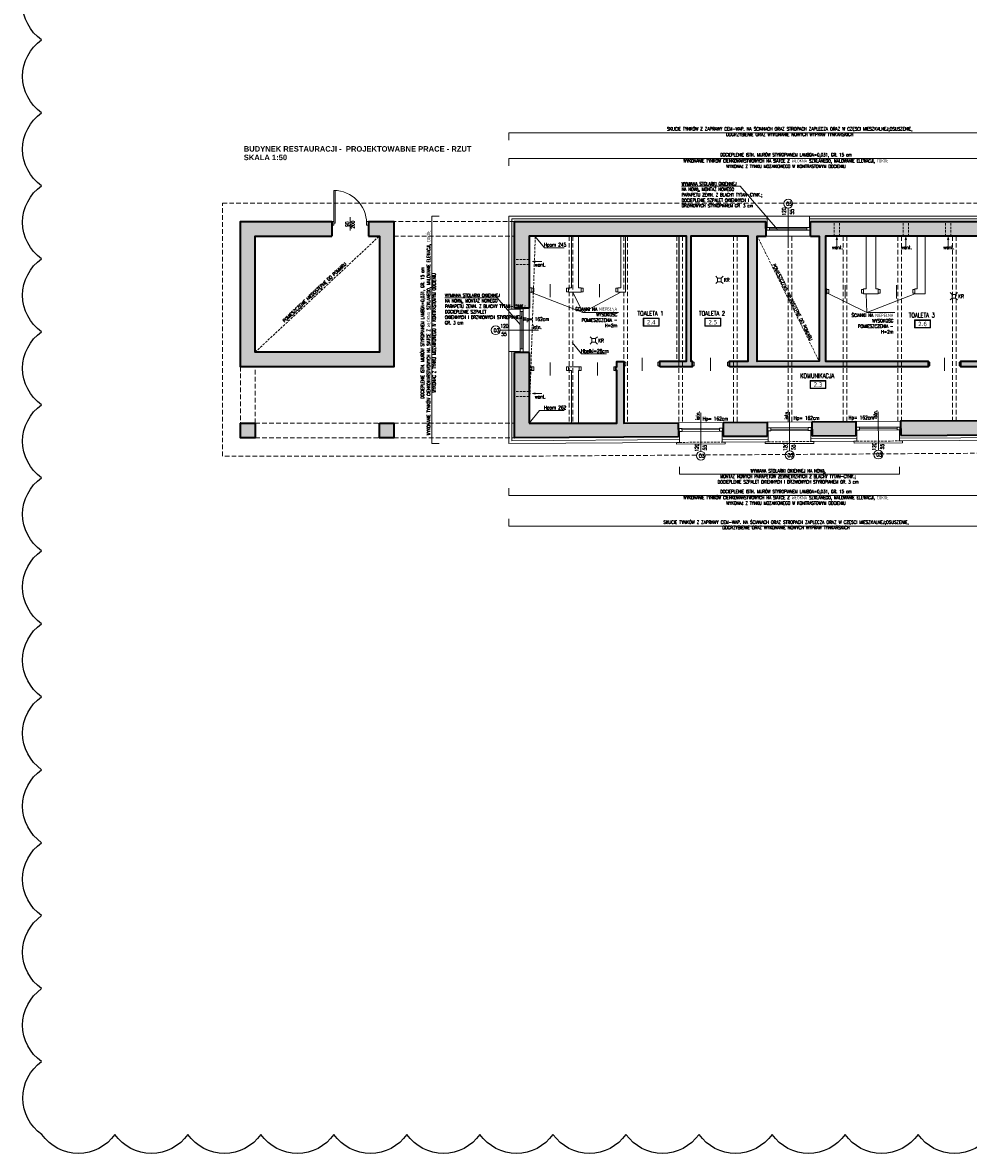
# Model space of a CAD drawing. Header units: millimetres. Extents: x 14400 to 93787, y -21104 to 39413.
# Tile 229 of 256: x 46395 to 48985, y 13893 to 16991. Entities that reach past the tile are written whole.
import ezdxf
from ezdxf.enums import TextEntityAlignment as Align

# ---------------------------------------------------------------- set-up
doc = ezdxf.new("R2010")
doc.units = ezdxf.units.MM
doc.linetypes.add('HIDDEN', pattern=[9.525, 6.35, -3.175])
for name, color, linetype, lineweight in [('!MODUS_ARMATURA', 6, 'Continuous', 9), ('!MODUS_HATCH', 4, 'Continuous', 5), ('!MODUS_HATCH_ŚCIANA', 254, 'Continuous', 9), ('__MODUS_ŚCIANY', 2, 'Continuous', 35), ('Cienka', 3, 'Continuous', 9), ('Drzwi', 1, 'Continuous', 15), ('Okna', 3, 'Continuous', 13), ('Opis', 8, 'Continuous', 13), ('Opis_pom', 9, 'Continuous', 18), ('Wentylacja', 5, 'Continuous', 13), ('Widok', 1, 'Continuous', 15)]:
    doc.layers.add(name, color=color, linetype=linetype, lineweight=lineweight)
doc.styles.add('ARCHETYP', font='romans.shx', dxfattribs={"height": 15})
doc.styles.add('ARIAL', font='tahoma.ttf')
doc.styles.add('STYLE10', font='arialbd.ttf')
doc.styles.add('TXT', font='simplex.shx', dxfattribs={"width": 0.8})
doc.linetypes.add('ZIGZAG', pattern='A,0.00254,-5.08,[131,ltypeshp.shx,S=5.08,R=0,X=-5.08,Y=0],-10.16,[131,ltypeshp.shx,S=5.08,R=180,X=5.08,Y=0],-5.08', length=20.32254)

# ---------------------------------------------------------------- blocks, each defined once
blk = doc.blocks.new('A$C50044AAD')
for points in [[(-5, 0), (-10, 5)], [(5, 0), (10, 5)], [(-5, -10), (-10, -15)], [(5, -10), (10, -15)]]:
    blk.add_lwpolyline(points)
blk.add_lwpolyline([(-5, 0), (5, 0), (5, -10), (-5, -10)], close=True)

msp = doc.modelspace()

# ---------------------------------------------------------------- hatches: boundary and pattern name
at = {"layer": '!MODUS_HATCH_ŚCIANA', "ltscale": 2}
h = msp.add_hatch(color=256, dxfattribs=at)
h.dxf.hatch_style = 1
h.paths.add_polyline_path([(48430.80345, 16446.36372), (47741.79616, 16446.36372), (47741.79616, 16209.24619), (47781.79616, 16209.24619), (47781.79616, 16264.36372), (47781.79616, 16406.36372), (47916.79616, 16406.36372), (48045.79616, 16406.36372), (48212.79616, 16406.36372), (48212.79616, 16063.36372), (48139.79616, 16063.36372), (48139.79616, 16048.36372), (48228.79616, 16048.36372), (48228.79616, 16063.36372), (48224.79616, 16063.36372), (48224.79616, 16406.36372), (48381.79616, 16406.36372), (48381.79616, 16063.36372), (48330.79616, 16063.36372), (48330.79616, 16048.36372), (48874.79616, 16048.36372), (48874.79616, 16063.36372), (48593.79616, 16063.36372), (48593.79616, 16248.36372), (48593.79616, 16406.36372), (48704.79616, 16406.36372), (48731.79616, 16406.36372), (48844.79616, 16406.36372), (48866.79616, 16406.36372), (49022.79616, 16406.36372), (49022.79616, 16063.36372), (48964.79616, 16063.36372), (48964.79616, 16048.36372), (49022.79616, 16048.36372), (49022.79616, 16013.36372), (49036.79616, 16013.36372), (49036.79616, 16406.36372), (49266.79616, 16406.36372), (49266.79616, 16426.36372), (49306.79616, 16426.36372), (49306.79616, 16406.36372), (49326.79616, 16406.36372), (49326.79616, 16063.36372), (49366.79616, 16063.36372), (49366.79616, 16894.36372), (49404.79616, 16894.36372), (49404.79616, 16928.36372), (49366.79616, 16928.36372), (49366.79616, 16970.36372), (49326.79616, 16970.36372), (49326.79616, 16446.36372), (48552.87646, 16446.36372), (48552.87646, 16406.32011), (48576.79616, 16406.36372), (48576.79616, 16063.36372), (48406.79926, 16063.05378), (48406.79926, 16406.05378), (48430.87687, 16406.09768)])
h = msp.add_hatch(color=256, dxfattribs=at)
h.dxf.hatch_style = 1
h.paths.add_polyline_path([(47241.79616, 16446.36372), (46991.79616, 16446.36372), (46991.79616, 16048.36372), (47411.79616, 16048.36372), (47411.79616, 16446.36372), (47341.79616, 16446.36372), (47341.79616, 16406.36372), (47371.79616, 16406.36372), (47371.79616, 16088.36372), (47031.79616, 16088.36372), (47031.79616, 16406.36372), (47241.79616, 16406.36372)])
h = msp.add_hatch(color=256, dxfattribs=at)
h.dxf.hatch_style = 1
h.paths.add_polyline_path([(48190.57548, 15894.44071), (48041.79616, 15893.36372), (48041.79616, 16062.36372), (48021.79616, 16062.36372), (48021.79616, 16048.36372), (48019.29616, 16048.36372), (48019.29616, 16038.36372), (48021.79616, 16038.36372), (48021.79616, 15893.36372), (47916.79616, 15893.36372), (47781.79616, 15893.36372), (47781.79616, 16038.2357), (47781.79616, 16087.24619), (47741.79616, 16087.24619), (47741.79616, 15853.12865), (48190.81861, 15855.9661)])
h = msp.add_hatch(color=256, dxfattribs=at)
h.dxf.hatch_style = 1
h.paths.add_polyline_path([(48433.57548, 15896.19976), (48313.57548, 15895.3311), (48313.81932, 15856.74336), (48433.82002, 15857.50166)])
h = msp.add_hatch(color=256, dxfattribs=at)
h.dxf.hatch_style = 1
h.paths.add_polyline_path([(48676.57548, 15897.95881), (48556.58821, 15897.09024), (48556.83185, 15858.27899), (48676.82143, 15859.03723)])
h = msp.add_hatch(color=256, dxfattribs=at)
h.dxf.hatch_style = 1
h.paths.add_polyline_path([(49366.79616, 15913.36372), (49241.75744, 15913.36372), (49241.75744, 15902.66545), (49036.88879, 15900.56708), (49036.79616, 15913.36372), (49022.79616, 15913.36372), (49022.79616, 15900.36372), (48799.57548, 15898.84919), (48799.85805, 15859.81472), (49306.79616, 15863.14452), (49306.79616, 15656.36372), (49366.79616, 15656.36372)])
h = msp.add_hatch(color=256, dxfattribs=at)
h.dxf.hatch_style = 1
h.paths.add_polyline_path([(47031.79616, 15893.36372), (46991.79616, 15893.36372), (46991.79616, 15853.12865), (47031.79616, 15853.12865)])
h = msp.add_hatch(color=256, dxfattribs=at)
h.dxf.hatch_style = 1
h.paths.add_polyline_path([(47411.79616, 15893.36372), (47371.79616, 15893.36372), (47371.79616, 15853.12865), (47411.79616, 15853.12865)])

# ---------------------------------------------------------------- linework, layer by layer
at = {"layer": '!MODUS_HATCH', "linetype": 'ZIGZAG'}
for points in [[(47734.29616, 16206.24619), (47734.29616, 16453.86372), (48433.80345, 16453.86372)], [(48549.87646, 16453.86372), (49311.79616, 16453.86372)], [(48193.57548, 15848.51985), (47734.29616, 15845.5805), (47734.29616, 16090.24619)], [(48436.57548, 15850.07503), (48310.57548, 15849.26864)], [(48679.57548, 15851.63021), (48553.57548, 15850.82382)], [(49369.79616, 15648.86372), (49299.29616, 15648.86372), (49299.29616, 15855.59637), (48796.57548, 15852.379)]]:
    msp.add_lwpolyline(points, dxfattribs=at)
at = {"layer": '__MODUS_ŚCIANY'}
for points in [[(47341.79616, 16446.36372), (47411.79616, 16446.36372), (47411.79616, 16048.36372), (46991.79616, 16048.36372), (46991.79616, 16446.36372), (47241.79616, 16446.36372)], [(47241.79616, 16446.36372), (47241.79616, 16406.36372)], [(47341.79616, 16446.36372), (47341.79616, 16406.36372)], [(47741.79616, 16209.24619), (47741.79616, 16446.36372), (48430.80345, 16446.36372)], [(48430.87687, 16406.09768), (48430.80345, 16446.36372)], [(48552.80345, 16446.36372), (49326.79616, 16446.36372)], [(48552.87646, 16406.32011), (48552.87646, 16446.36372)], [(47341.79616, 16406.36372), (47371.79616, 16406.36372), (47371.79616, 16088.36372), (47031.79616, 16088.36372), (47031.79616, 16406.36372), (47241.79616, 16406.36372)], [(47916.79616, 16406.36372), (47781.79616, 16406.36372), (47781.79616, 16264.36372)], [(48045.79616, 16406.36372), (47916.79616, 16406.36372)], [(48139.79616, 16048.36372), (48139.79616, 16063.36372), (48212.79616, 16063.36372), (48212.79616, 16406.36372), (48045.79616, 16406.36372)], [(48330.79616, 16048.36372), (48330.79616, 16063.36372), (48381.79616, 16063.36372), (48381.79616, 16406.36372), (48224.79616, 16406.36372), (48224.79616, 16063.36372), (48228.79616, 16063.36372), (48228.79616, 16048.36372), (48139.79616, 16048.36372)], [(48552.87646, 16406.32011), (48576.79616, 16406.36372), (48576.79616, 16063.36372), (48406.79926, 16063.05378), (48406.79926, 16406.05378), (48430.87687, 16406.09768)], [(48731.79616, 16406.36372), (48593.79616, 16406.36372), (48593.79616, 16248.36372)], [(48866.79616, 16406.36372), (48731.79616, 16406.36372)], [(49326.79616, 16406.36372), (49036.79616, 16406.36372), (49036.79616, 16013.36372), (49022.79616, 16013.36372), (49022.79616, 16048.36372), (48964.79616, 16048.36372), (48964.79616, 16063.36372), (49022.79616, 16063.36372), (49022.79616, 16406.36372), (48866.79616, 16406.36372)], [(47781.79616, 16264.36372), (47781.79616, 16209.24619)], [(48593.79616, 16248.36372), (48593.79616, 16063.36372), (48874.79616, 16063.36372), (48874.79616, 16048.36372), (48330.79616, 16048.36372)], [(47781.79616, 16209.24619), (47741.79616, 16209.24619)], [(47781.79616, 16209.24619), (47741.79616, 16209.24619)], [(47781.79616, 16087.24619), (47741.79616, 16087.24619)], [(48190.81861, 15855.9661), (47741.79616, 15853.12865), (47741.79616, 16087.24619)], [(47781.79616, 16087.24619), (47781.79616, 16038.36372)], [(47916.79616, 15893.36372), (48021.79616, 15893.36372), (48021.79616, 16038.36372), (48019.29616, 16038.36372), (48019.29616, 16048.36372), (48021.79616, 16048.36372), (48021.79616, 16062.36372), (48041.79616, 16062.36372), (48041.79616, 15893.36372), (48191.79616, 15894.44955)], [(47781.79616, 16038.2357), (47781.79616, 15893.36372)], [(48313.57548, 15895.3311), (48433.57548, 15896.19976)], [(48433.57548, 15896.19976), (48433.82002, 15857.50166)], [(48556.57548, 15897.09015), (48676.57548, 15897.95881)], [(48556.58821, 15897.09024), (48556.83185, 15858.27899)], [(48676.57548, 15897.95881), (48676.82143, 15859.03723)], [(49366.79616, 15671.36372), (49366.79616, 15913.36372), (49241.75744, 15913.36372), (49241.75744, 15902.66545), (49036.88879, 15900.56708), (49036.79616, 15913.36372), (49022.79616, 15913.36372), (49022.79616, 15900.36372), (48799.57548, 15898.84919), (48799.85805, 15859.81472)], [(47781.79616, 15893.36372), (47916.79616, 15893.36372)], [(48190.57548, 15894.44071), (48190.81861, 15855.9661)], [(48313.57548, 15895.3311), (48313.81932, 15856.74336)], [(48433.82002, 15857.50166), (48313.81932, 15856.74336)], [(48676.82143, 15859.03723), (48556.83185, 15858.27899)], [(48799.85805, 15859.81472), (49306.79616, 15863.14452), (49306.79616, 15656.36372), (49366.79616, 15656.36372)]]:
    msp.add_lwpolyline(points, dxfattribs=at)
for points in [[(46991.79616, 15893.36372), (47031.79616, 15893.36372), (47031.79616, 15853.12865), (46991.79616, 15853.12865)], [(47371.79616, 15893.36372), (47411.79616, 15893.36372), (47411.79616, 15853.12865), (47371.79616, 15853.12865)]]:
    msp.add_lwpolyline(points, close=True, dxfattribs=at)
at = {"layer": 'Cienka', "linetype": 'HIDDEN', "ltscale": 2}
for points in [[(47891.79616, 16406.36372), (47891.79616, 15893.36372)], [(47901.79616, 16406.36372), (47901.79616, 15893.36372)], [(48041.79616, 16406.36372), (48041.79616, 15893.36372)], [(48051.79616, 16406.36372), (48051.79616, 15893.43611)], [(48191.79616, 16406.36372), (48191.79616, 15894.44955)], [(48201.79616, 16406.36372), (48201.79616, 15894.52194)], [(48341.79616, 16406.36372), (48341.79616, 15895.53538)], [(48351.79616, 16406.36372), (48351.79616, 15895.60777)], [(48491.79616, 16406.22698), (48491.79616, 15896.62122)], [(48501.79616, 16406.22698), (48501.79616, 15896.6936)], [(48641.79616, 16406.36372), (48641.79616, 15897.70705)], [(48651.79616, 16406.36372), (48651.79616, 15897.77944)], [(48791.79616, 16406.36372), (48791.79616, 15898.79288)], [(48801.79616, 16406.36372), (48801.79616, 15898.86426)], [(48941.79616, 16406.36372), (48941.79616, 15901.12947)], [(48951.79616, 16406.36372), (48951.79616, 15901.23189)]]:
    msp.add_lwpolyline(points, dxfattribs=at)
at = {"layer": 'DEFPOINTS'}
msp.add_lwpolyline([(49047.33315, 13944.69469, -0.5206), (48847.33315, 13944.69469, -0.5206), (48647.33315, 13944.69469, -0.5206), (48447.33315, 13944.69469, -0.5206), (48247.33315, 13944.69469, -0.5206), (48047.33315, 13944.69469, -0.5206), (47847.33315, 13944.69469, -0.5206), (47647.33315, 13944.69469, -0.5206), (47447.33315, 13944.69469, -0.5206), (47247.33315, 13944.69469, -0.5206), (47047.33315, 13944.69469, -0.5206), (46847.33315, 13944.69469, -0.5206), (46647.33315, 13944.69469, -0.5206), (46447.33315, 13944.69469, -0.5206), (46446.73866, 14144.1002, -0.5206), (46446.73866, 14344.1002, -0.5206), (46446.73866, 14544.1002, -0.5206), (46446.73866, 14744.1002, -0.5206), (46446.73866, 14944.1002, -0.5206), (46446.73866, 15144.1002, -0.5206), (46446.73866, 15344.1002, -0.5206), (46446.73866, 15544.1002, -0.5206), (46446.73866, 15744.1002, -0.5206), (46446.73866, 15944.1002, -0.5206), (46446.73866, 16144.1002, -0.5206), (46446.73866, 16344.1002, -0.5206), (46446.73866, 16544.1002, -0.5206), (46446.73866, 16744.1002, -0.5206), (46446.73866, 16944.1002, -0.5206), (46446.73866, 17144.1002, -0.5206)], format="xyb", dxfattribs=at)
msp.add_lwpolyline([(48191.79616, 16406.36372), (48191.79616, 16062.36372)], dxfattribs=at)
at = {"layer": 'Drzwi'}
for points in [[(47250.79616, 16531.36372), (47250.79616, 16441.36372), (47246.79616, 16441.36372), (47246.79616, 16531.36372)], [(47246.79616, 16446.36372), (47246.79616, 16436.36372), (47241.79616, 16436.36372), (47241.79616, 16446.36372)], [(47341.79616, 16446.36372), (47341.79616, 16436.36372), (47336.79616, 16436.36372), (47336.79616, 16446.36372)], [(47794.79616, 16263.36372), (47794.79616, 16253.36372), (47789.79616, 16253.36372), (47789.79616, 16263.36372)], [(47889.79616, 16263.36372), (47889.79616, 16253.36372), (47884.79616, 16253.36372), (47884.79616, 16263.36372)], [(47929.79616, 16263.36372), (47929.79616, 16253.36372), (47924.79616, 16253.36372), (47924.79616, 16263.36372)], [(48024.79616, 16263.36372), (48024.79616, 16253.36372), (48019.79616, 16253.36372), (48019.79616, 16263.36372)], [(48602.79616, 16259.86372), (48602.79616, 16249.86372), (48597.79616, 16249.86372), (48597.79616, 16259.86372)], [(48697.79616, 16259.86372), (48697.79616, 16249.86372), (48692.79616, 16249.86372), (48692.79616, 16259.86372)], [(48743.29616, 16259.86372), (48743.29616, 16249.86372), (48738.29616, 16249.86372), (48738.29616, 16259.86372)], [(48838.29616, 16259.86372), (48838.29616, 16249.86372), (48833.29616, 16249.86372), (48833.29616, 16259.86372)], [(48046.79616, 16060.86372), (48046.79616, 16050.86372), (48041.79616, 16050.86372), (48041.79616, 16060.86372)], [(48139.79616, 16060.86372), (48139.79616, 16050.86372), (48134.79616, 16050.86372), (48134.79616, 16060.86372)], [(48233.79616, 16060.86372), (48233.79616, 16050.86372), (48228.79616, 16050.86372), (48228.79616, 16060.86372)], [(48330.79616, 16060.86372), (48330.79616, 16050.86372), (48325.79616, 16050.86372), (48325.79616, 16060.86372)], [(48879.79616, 16060.86372), (48879.79616, 16050.86372), (48874.79616, 16050.86372), (48874.79616, 16060.86372)], [(48964.79616, 16060.86372), (48964.79616, 16050.86372), (48959.79616, 16050.86372), (48959.79616, 16060.86372)], [(47794.79616, 16048.36372), (47794.79616, 16038.36372), (47789.79616, 16038.36372), (47789.79616, 16048.36372)], [(47889.79616, 16048.36372), (47889.79616, 16038.36372), (47884.79616, 16038.36372), (47884.79616, 16048.36372)], [(47924.29616, 16048.36372), (47924.29616, 16038.36372), (47919.29616, 16038.36372), (47919.29616, 16048.36372)], [(48019.29616, 16048.36372), (48019.29616, 16038.36372), (48014.29616, 16038.36372), (48014.29616, 16048.36372)]]:
    msp.add_lwpolyline(points, close=True, dxfattribs=at)
for points in [[(47291.42455, 16457.89915), (47291.42455, 16422.07581)], [(47839.42455, 16274.89915), (47839.42455, 16239.07581)], [(47974.42455, 16274.89915), (47974.42455, 16239.07581)], [(48647.42455, 16271.39915), (48647.42455, 16235.57581)], [(48787.92455, 16271.39915), (48787.92455, 16235.57581)], [(47839.42455, 16060.22692), (47839.42455, 16024.40358)], [(47968.92455, 16060.22692), (47968.92455, 16024.40358)], [(48091.42455, 16072.72692), (48091.42455, 16036.90358)], [(48278.42455, 16072.72692), (48278.42455, 16036.90358)], [(48919.42455, 16072.72692), (48919.42455, 16036.90358)]]:
    msp.add_lwpolyline(points, dxfattribs=at)
msp.add_arc((47246.79616, 16441.36372), 90, 0, 90, dxfattribs=at)
at = {"layer": 'Okna'}
for points in [[(48491.83287, 16483.11365), (48491.83287, 16377.34774)], [(47702.33894, 16148.24619), (47808.10485, 16148.24619)], [(48252.57147, 15816.39675), (48251.9046, 15921.92808)], [(48495.57275, 15817.95194), (48494.90601, 15923.46365)], [(48738.57404, 15819.50713), (48737.90742, 15924.99921)]]:
    msp.add_lwpolyline(points, dxfattribs=at)
at = {"layer": 'Okna', "ltscale": 2}
for points in [[(48552.83287, 16430.2307), (48430.83287, 16430.2307)], [(48542.83287, 16426.2307), (48440.83287, 16426.2307)], [(48552.83287, 16422.2307), (48430.83287, 16422.2307)], [(47757.79616, 16209.24619), (47757.79616, 16087.24619)], [(47765.79616, 16209.24619), (47765.79616, 16087.24619)], [(47761.79616, 16199.24619), (47761.79616, 16097.24619)], [(48190.66993, 15879.20331), (48313.67029, 15880.03714)], [(48190.72416, 15871.2035), (48313.72452, 15872.03732)], [(48200.69681, 15875.2712), (48303.69763, 15875.96944)], [(48433.67134, 15880.73888), (48556.6717, 15881.5727)], [(48433.72557, 15872.73906), (48556.72593, 15873.57288)], [(48443.69823, 15876.80676), (48546.69904, 15877.505)], [(48676.67275, 15882.27444), (48799.67311, 15883.10827)], [(48676.72698, 15874.27463), (48799.72734, 15875.10845)], [(48686.69964, 15878.34232), (48789.70046, 15879.04057)]]:
    msp.add_lwpolyline(points, dxfattribs=at)
for points in [[(48440.83287, 16430.2307), (48440.83287, 16422.2307), (48432.83287, 16422.2307), (48432.83287, 16430.2307)], [(48550.83287, 16430.2307), (48550.83287, 16422.2307), (48542.83287, 16422.2307), (48542.83287, 16430.2307)], [(47757.79616, 16207.24619), (47765.79616, 16207.24619), (47765.79616, 16199.24619), (47757.79616, 16199.24619)], [(47757.79616, 16097.24619), (47765.79616, 16097.24619), (47765.79616, 16089.24619), (47757.79616, 16089.24619)], [(48192.66988, 15879.21687), (48200.6697, 15879.2711), (48200.72393, 15871.27129), (48192.72411, 15871.21706)], [(48303.67052, 15879.96935), (48311.67033, 15880.02358), (48311.72456, 15872.02376), (48303.72475, 15871.96953)], [(48435.67129, 15880.75244), (48443.67111, 15880.80667), (48443.72534, 15872.80685), (48435.72553, 15872.75262)], [(48546.67193, 15881.50491), (48554.67174, 15881.55914), (48554.72598, 15873.55933), (48546.72616, 15873.5051)], [(48678.67271, 15882.288), (48686.67252, 15882.34223), (48686.72675, 15874.34242), (48678.72694, 15874.28819)], [(48789.67334, 15883.04048), (48797.67316, 15883.09471), (48797.72739, 15875.09489), (48789.72757, 15875.04066)]]:
    msp.add_lwpolyline(points, close=True, dxfattribs=at)
at = {"layer": 'Okna'}
for centre in [(48491.83287, 16495.11365), (47690.33894, 16148.24619), (48252.57147, 15804.39675), (48495.57275, 15805.95194), (48738.57404, 15807.50713)]:
    msp.add_circle(centre, 12, dxfattribs=at)
at = {"layer": 'Opis', "linetype": 'HIDDEN'}
msp.add_line((48406.79926, 16406.36372), (48576.34703, 16063.36372), dxfattribs=at)
at = {"layer": 'Opis', "ltscale": 0.7}
for points in [[(47726.79616, 16669.45391), (47726.79616, 16689.45391), (49311.79616, 16689.45391), (49311.79616, 16669.45391)], [(47726.79616, 16598.61399), (47726.79616, 16618.61399), (49311.79616, 16618.61399), (49311.79616, 16598.61399)], [(47535.35677, 16461.36372), (47515.35677, 16461.36372), (47515.35677, 15838.03235), (47535.35677, 15838.03235)], [(47785.79616, 16252.36372), (47929.52255, 16196.69362)], [(47901.79616, 16252.36372), (47929.52255, 16196.69362)], [(48032.79616, 16252.36372), (47929.52255, 16196.69362)], [(48593.79616, 16252.36372), (48707.16334, 16196.69362)], [(48704.79616, 16248.36372), (48707.16334, 16196.69362)], [(48838.473, 16248.36372), (48707.16334, 16196.69362)], [(47929.52255, 16196.69362), (48026.76614, 16196.69362)], [(48707.16334, 16196.69362), (48783.26559, 16196.69362)], [(48193.57548, 15773.78633), (48193.57548, 15753.78633), (48796.57548, 15753.78633), (48796.57548, 15773.78633)], [(47726.79616, 15715.79743), (47726.79616, 15695.79743), (49291.79616, 15695.79743), (49291.79616, 15715.79743)], [(47726.79616, 15631.80153), (47726.79616, 15611.80153), (49291.79616, 15611.80153), (49291.79616, 15631.80153)]]:
    msp.add_lwpolyline(points, dxfattribs=at)
at = {"layer": 'Opis'}
for points in [[(48199.57658, 16542.91458), (48360.02635, 16542.91458), (48462.29437, 16423.94867)], [(47797.92003, 16406.36372), (47823.88123, 16374.52418), (47878.33261, 16374.52418)], [(47550.79756, 16237.17298), (47694.78772, 16237.17298), (47757.79616, 16163.87678)], [(47899.43686, 16115.05162), (47925.39806, 16083.21208), (47993.66585, 16083.21208)], [(47781.79616, 15893.36372), (47810.47739, 15928.53919), (47878.33261, 15928.53919)]]:
    msp.add_lwpolyline(points, dxfattribs=at)
at = {"layer": 'Opis', "linetype": 'HIDDEN'}
for points in [[(47031.79616, 16088.36372), (47371.79616, 16406.36372)], [(47781.79616, 15893.36372), (47798.79616, 16405.28921)]]:
    msp.add_lwpolyline(points, dxfattribs=at)
at = {"layer": 'Opis_pom', "ltscale": 0.7}
for points in [[(48094.74552, 16159.38658), (48138.26552, 16159.38658), (48138.26552, 16181.14658), (48094.74552, 16181.14658)], [(48095.83352, 16160.47458), (48137.17752, 16160.47458), (48137.17752, 16180.05858), (48095.83352, 16180.05858)], [(48263.29982, 16159.38658), (48306.81982, 16159.38658), (48306.81982, 16181.14658), (48263.29982, 16181.14658)], [(48264.38782, 16160.47458), (48305.73182, 16160.47458), (48305.73182, 16180.05858), (48264.38782, 16180.05858)], [(48837.90237, 16154.64653), (48881.42237, 16154.64653), (48881.42237, 16176.40653), (48837.90237, 16176.40653)], [(48838.99037, 16155.73453), (48880.33437, 16155.73453), (48880.33437, 16175.31853), (48838.99037, 16175.31853)], [(48551.46166, 15988.40049), (48594.98166, 15988.40049), (48594.98166, 16010.16049), (48551.46166, 16010.16049)], [(48552.54966, 15989.48849), (48593.89366, 15989.48849), (48593.89366, 16009.07249), (48552.54966, 16009.07249)]]:
    msp.add_lwpolyline(points, close=True, dxfattribs=at)
at = {"layer": 'Wentylacja', "linetype": 'HIDDEN'}
for points in [[(48617.79616, 16406.36372), (48617.79616, 16446.36372)], [(48631.79616, 16406.36372), (48631.79616, 16446.36372)], [(48806.79616, 16406.36372), (48806.79616, 16446.36372)], [(48820.79616, 16406.36372), (48820.79616, 16446.36372)], [(48922.79616, 16406.36372), (48922.79616, 16446.36372)], [(48936.79616, 16406.36372), (48936.79616, 16446.36372)], [(47781.79616, 16342.36372), (47741.79616, 16342.36372)], [(47781.79616, 16328.36372), (47741.79616, 16328.36372)], [(47781.79616, 15980.77979), (47741.79616, 15980.77979)], [(47781.79616, 15966.77979), (47741.79616, 15966.77979)]]:
    msp.add_lwpolyline(points, dxfattribs=at)
at = {"layer": 'Wentylacja'}
for points in [[(48624.76019, 16403.22477), (48622.8197, 16396.38868)], [(48624.76019, 16378.22477), (48624.76019, 16403.22477)], [(48624.76019, 16403.22477), (48626.70067, 16396.38868)], [(48813.76019, 16403.22477), (48811.8197, 16396.38868)], [(48813.76019, 16378.22477), (48813.76019, 16403.22477)], [(48813.76019, 16403.22477), (48815.70067, 16396.38868)], [(48929.76019, 16403.22477), (48927.8197, 16396.38868)], [(48929.76019, 16378.22477), (48929.76019, 16403.22477)], [(48929.76019, 16403.22477), (48931.70067, 16396.38868)], [(47791.42089, 16336.30319), (47798.25698, 16338.24367)], [(47816.42089, 16336.30319), (47791.42089, 16336.30319)], [(47791.42089, 16336.30319), (47798.25698, 16334.36271)], [(47791.42089, 15974.71926), (47798.25698, 15976.65974)], [(47816.42089, 15974.71926), (47791.42089, 15974.71926)], [(47791.42089, 15974.71926), (47798.25698, 15972.77878)]]:
    msp.add_lwpolyline(points, dxfattribs=at)
at = {"layer": 'Widok', "linetype": 'HIDDEN', "ltscale": 2}
for points in [[(49307.11615, 15813.14555), (47741.95616, 15803.12865), (46941.79616, 15803.12865), (46941.79616, 16496.36372), (49326.79616, 16496.36372)], [(47741.79616, 16446.36372), (47411.79616, 16446.36372)], [(47411.79523, 16406.54431), (47741.79616, 16406.36372)], [(48186.79616, 16406.36372), (48186.79616, 16062.36372)], [(46991.79616, 16048.36372), (46991.79616, 15893.36372)], [(47031.79616, 15893.36372), (47031.79616, 16048.36372)], [(47031.79616, 15893.36372), (47371.79616, 15893.36372)], [(47411.79616, 15893.36372), (47741.79616, 15893.36372)], [(47031.79616, 15853.12865), (47371.79616, 15853.12865)], [(47411.79616, 15853.12865), (47741.79616, 15853.12865)]]:
    msp.add_lwpolyline(points, dxfattribs=at)
at = {"layer": 'Widok'}
for points in [[(48433.80345, 16430.2307), (48433.80345, 16461.36372), (47726.79616, 16461.36372), (47726.79616, 16206.24619), (47757.79616, 16206.24619)], [(48433.80345, 16461.36372), (48549.87646, 16461.36372)], [(49311.79616, 16461.36372), (48549.87646, 16461.36372), (48549.87646, 16430.2307)], [(47916.79616, 16406.36372), (47916.79616, 16264.36372), (47924.79616, 16264.36372), (47924.79616, 16252.36372), (47889.79616, 16252.36372), (47889.79616, 16264.36372), (47897.79616, 16264.36372), (47897.79616, 16406.36372)], [(48045.79616, 16406.36372), (48045.79616, 16252.36372), (48024.79616, 16252.36372), (48024.79616, 16264.36372), (48032.79616, 16264.36372), (48032.79616, 16406.36372)], [(48430.87687, 16406.09768), (48552.87646, 16406.32011)], [(48731.79616, 16406.36372), (48731.79616, 16261.36372), (48738.29616, 16261.36372), (48738.29616, 16248.36372), (48697.79616, 16248.36372), (48697.79616, 16261.36372), (48704.79616, 16261.36372), (48704.79616, 16406.36372)], [(48866.79616, 16406.36372), (48866.79616, 16248.36372), (48838.473, 16248.36372), (48838.29616, 16261.36372), (48844.79616, 16261.36372), (48844.79616, 16406.36372)], [(47781.79616, 16264.36372), (47789.79616, 16264.36372), (47789.79616, 16252.36372), (47781.79616, 16252.36372)], [(48593.79616, 16261.36372), (48597.79616, 16261.36372), (48597.79616, 16248.36372), (48593.79616, 16248.36372)], [(47726.79616, 16206.24619), (47726.79616, 16090.24619)], [(47781.79616, 16209.24619), (47781.79616, 16087.24619)], [(47757.79616, 16090.24619), (47726.79616, 16090.24619), (47726.79616, 15838.03235), (48193.57548, 15841.0197), (48193.57548, 15871.22283)], [(47781.79616, 16048.36372), (47789.79616, 16048.36372), (47789.79616, 16038.36372), (47781.79616, 16038.36372), (47781.79616, 16038.2357)], [(47897.79616, 15893.36372), (47897.79616, 16038.36372), (47889.79616, 16038.36372), (47889.79616, 16048.36372), (47919.29616, 16048.36372), (47919.29616, 16038.36372), (47916.79616, 16038.36372), (47916.79616, 15893.36372)], [(48433.57548, 15896.19976), (48556.5866, 15897.09023)], [(48676.57548, 15897.95881), (48799.57548, 15898.84919)], [(48190.57548, 15894.44071), (48313.57548, 15895.3311)], [(48310.57548, 15872.01597), (48310.76905, 15841.76973), (48436.57548, 15842.57488), (48436.57548, 15872.75838)], [(48553.57548, 15873.55153), (48553.57548, 15843.32367), (48679.57548, 15844.13005), (48679.57548, 15874.29394)], [(48796.57548, 15875.08708), (48796.57548, 15844.87885), (49291.79616, 15848.04822), (49291.79616, 15641.36372), (49369.79616, 15641.36372), (49369.79616, 15691.86372)], [(48193.57548, 15841.0197), (48185.81861, 15841.0197), (48185.85092, 15835.97016), (48318.81932, 15836.82114), (48318.81932, 15841.82125), (48310.76905, 15841.76973)], [(48436.57548, 15842.57488), (48428.82002, 15842.52524), (48428.85202, 15837.52534), (48561.83185, 15838.3764), (48561.79985, 15843.3763), (48553.57548, 15843.3763)], [(48679.57548, 15844.13005), (48671.82143, 15844.08043), (48671.85343, 15839.08053), (48804.85805, 15839.93175), (48804.85805, 15844.93185), (48796.57548, 15844.93185)]]:
    msp.add_lwpolyline(points, dxfattribs=at)
at = {"layer": 'Widok', "linetype": 'HIDDEN'}
for points in [[(48193.57548, 15841.0197), (48310.76905, 15841.76973)], [(48436.57548, 15842.57488), (48553.57548, 15843.32367)], [(48679.57548, 15844.13005), (48796.57548, 15844.93185)]]:
    msp.add_lwpolyline(points, dxfattribs=at)

# ---------------------------------------------------------------- block references
at = {"layer": '!MODUS_ARMATURA', "rotation": 270}
for p in [(48308.29616, 16286.36372, 0), (48950.29616, 16241.36372, 0), (47963.92455, 16120.22692, 0)]:
    msp.add_blockref('A$C50044AAD', p, dxfattribs=at)

# ---------------------------------------------------------------- texts
at = {"layer": 'Opis', "ltscale": 0.7, "style": 'STYLE10', "width": 0.95}
for s, p in [('BUDYNEK RESTAURACJI -  PROJEKTOWABNE PRACE - RZUT', (47000.44076, 16637.79753)), ('SKALA 1:50', (47000.44076, 16614.3815))]:
    msp.add_text(s, height=15, rotation=359.99998992, dxfattribs=at).set_placement(p)
at = {"layer": 'Opis', "style": 'ARCHETYP', "width": 0.7}
for s, rotation, p in [('O3', 359.68184326, (48486.17619, 16489.92659)), ('120', 90, (48485.03231, 16462.67714)), ('55', 90, (48507.12994, 16465.55679)), ('90', 89.68184326, (47288.80791, 16431.68058)), ('200', 89.68184326, (47304.02424, 16426.59627)), ('Hpom 245', 0.00000004, (47822.84253, 16377.53842)), ('KR', 0.00000004, (48315.39236, 16281.17662)), ('KR', 0.00000004, (48957.39236, 16236.17662)), ('Hp= 162cm', 0.00000004, (47766.81586, 16173.784)), ('O3', 359.68184326, (47684.68227, 16143.05912)), ('KR', 0.00000004, (47971.02075, 16115.03982)), ('Hbelki=26cm', 0.00000004, (47924.35936, 16086.22633)), ('Hpom 262', 0.00000004, (47822.84253, 15931.55344)), ('istn.', 87.94596777, (48248.31524, 15902.22506)), ('Hp= 162cm', 0.00000004, (48257.21692, 15901.15813)), ('istn.', 87.94596777, (48491.31665, 15903.76062)), ('Hp= 162cm', 0.00000004, (48506.9376, 15902.96583)), ('Hp= 162cm', 0.00000004, (48656.9376, 15904.05167)), ('istn.', 87.94596777, (48734.31807, 15905.29619)), ('120', 87.94596777, (48245.75953, 15815.33537)), ('O3', 359.68184326, (48246.91479, 15799.20969)), ('55', 87.94596777, (48267.86261, 15818.8901)), ('120', 87.94596777, (48488.76094, 15816.87093)), ('O3', 359.68184326, (48489.91608, 15800.76487)), ('55', 87.94596777, (48510.86402, 15820.42566)), ('120', 87.94596777, (48731.76235, 15818.4065)), ('O3', 359.68184326, (48732.91737, 15802.32006)), ('55', 87.94596777, (48753.86543, 15821.96123))]:
    msp.add_text(s, height=10, rotation=rotation, dxfattribs=at).set_placement(p)
for s, p in [('120', (47703.26777, 16155.04674)), ('istn.', (47792.41107, 16151.95997)), ('55', (47706.14742, 16132.94912))]:
    msp.add_text(s, height=10, dxfattribs=at).set_placement(p)
at = {"layer": 'Opis', "ltscale": 0.7, "char_height": 9, "attachment_point": 1, "style": 'TXT'}
for s, width, insert in [('\\pxqc;SKUCIE TYNKÓW Z ZAPRAWY CEM-WAP. NA ŚCIANACH ORAZ STROPACH ZAPLECZA ORAZ W CZĘSCI MIESZKALNEJ;OSUSZENIE, ODGRZYBIENIE ORAZ WYKONANIE NOWYCH WYPRAW TYNKARSKICH  ', 691.4978258, (48150.03527, 16704.55579)), ('\\pxqr;ŚCIANKI NA NIEPEŁNA WYSOKOŚC POMIESZCZENIA - H=2m', 116.0017879, (47907.24965, 16210.72065)), ('\\pxqr;ŚCIANKI NA NIEPEŁNA WYSOKOŚC POMIESZCZENIA - H=2m', 116.0017879, (48663.74909, 16193.8077)), ('\\pxqc;SKUCIE TYNKÓW Z ZAPRAWY CEM-WAP. NA ŚCIANACH ORAZ STROPACH ZAPLECZA ORAZ W CZĘSCI MIESZKALNEJ;OSUSZENIE, ODGRZYBIENIE ORAZ WYKONANIE NOWYCH WYPRAW TYNKARSKICH  ', 691.4978258, (48140.03527, 15626.90341))]:
    msp.add_mtext_dynamic_manual_height_columns(s, width=width, gutter_width=12.5, heights=[0], dxfattribs=dict(at, insert=insert))
for s, insert, width in [('\\pxqc;{\\W0.7;WYKONANIE TYNKÓW CIENKOWARSTWOWYCH NA SIATCE Z WŁÓKNA SZKLANEGO, MALOWANIE ELEWACJI, COKÓŁ WYKONAć Z TYNKU MOZAIKOWEGO W KONTRASTOWYM ODCIENIU}', (48219.22215, 16616.9627), 532.6044424), ('\\pxqc;{\\W0.7;DOCIEPLENIE ISTN. MURÓW STYROPIANEM LAMBDA=0,031, GR. 15 cm }', (48219.22215, 16633.70834), 532.6044424), ('{\\W0.7;WYMIANA STOLARKI OKIENNEJ \\PNA NOWĄ, MONTAŻ NOWEGO \\P\\pxql;PARAPETU ZEWN. Z BLACHY TYTAN-CYNK.; \\PDOCIEPLENIE SZPALET OKIENNYCH I DRZWIOWYCH STYROPIANEM GR. 3 cm}', (48199.55936, 16554.17248), 190.9938014), ('{\\W0.7;WYMIANA STOLARKI OKIENNEJ \\PNA NOWĄ, MONTAŻ NOWEGO \\P\\pxql;PARAPETU ZEWN. Z BLACHY TYTAN-CYNK.; \\PDOCIEPLENIE SZPALET \\POKIENNYCH I DRZWIOWYCH STYROPIANEM GR. 3 cm}', (47551.44521, 16248.43088), 190.9938014), ('\\pxqc;{\\W0.7;WYMIANA STOLARKI OKIENNEJ NA NOWĄ, \\PMONTAŻ NOWYCH PARAPETÓW ZEWNĘTRZNYCH Z BLACHY TYTAN-CYNK.;\\PDOCIEPLENIE SZPALET OKIENNYCH I DRZWIOWYCH STYROPIANEM GR. 3 cm}', (48224.99067, 15767.28653), 532.6044424), ('\\pxqc;{\\W0.7;DOCIEPLENIE ISTN. MURÓW STYROPIANEM LAMBDA=0,031, GR. 15 cm }', (48219.22215, 15710.89178), 532.6044424), ('\\pxqc;{\\W0.7;WYKONANIE TYNKÓW CIENKOWARSTWOWYCH NA SIATCE Z WŁÓKNA SZKLANEGO, MALOWANIE ELEWACJI, COKÓŁ WYKONAć Z TYNKU MOZAIKOWEGO W KONTRASTOWYM ODCIENIU}', (48219.22215, 15694.14614), 532.6044424)]:
    msp.add_mtext(s, dxfattribs=dict(at, insert=insert, width=width))
at = {"layer": 'Opis', "ltscale": 0.7, "char_height": 9, "width": 532.6044424, "attachment_point": 1, "rotation": 90, "style": 'TXT'}
for s, insert in [('\\pxqc;{\\W0.7;WYKONANIE TYNKÓW CIENKOWARSTWOWYCH NA SIATCE Z WŁÓKNA SZKLANEGO, MALOWANIE ELEWACJI, COKÓŁ WYKONAC Z TYNKU MOZAIKOWEGO W KONTRASTOWYM ODCIENIU}', (47501.99542, 15874.56659)), ('\\pxqc;{\\W0.7;DOCIEPLENIE ISTN. MURÓW STYROPIANEM LAMBDA=0,031, GR. 15 cm }', (47485.24978, 15874.56659))]:
    msp.add_mtext(s, dxfattribs=dict(at, insert=insert))
at = {"layer": 'Opis', "ltscale": 0.7, "char_height": 9, "attachment_point": 1, "style": 'TXT'}
for insert, rotation in [((47111.50439, 16180.78807), 43.08504899), ((48459.20511, 16324.99564), 296.30357287)]:
    msp.add_mtext_dynamic_manual_height_columns('\\pxqc;POMIESZCZENIE NIEDOSTĘPNE DO POMIARU', width=217.9817784, gutter_width=12.5, heights=[0], dxfattribs=dict(at, insert=insert, rotation=rotation))
at = {"layer": 'Opis_pom', "ltscale": 0.7, "style": 'TXT', "width": 0.7}
for s, p in [('TOALETA 1', (48114.48204, 16188.33961)), ('TOALETA 2', (48283.03634, 16188.33961)), ('TOALETA 3', (48857.6389, 16183.59956)), ('KOMUNIKACJA', (48571.19819, 16017.35351))]:
    msp.add_text(s, height=12, dxfattribs=at).set_placement(p, align=Align.CENTER)
at = {"layer": 'Opis_pom', "ltscale": 0.7, "style": 'ARIAL'}
for tag, p in [('2.4', (48116.50552, 16170.26658)), ('2.5', (48285.05982, 16170.26658)), ('2.6', (48859.66237, 16165.52653)), ('2.3', (48573.22166, 15999.28049))]:
    msp.add_attdef(tag, text='', height=11.968, dxfattribs=at).set_placement(p, align=Align.MIDDLE_CENTER)
at = {"layer": 'Wentylacja', "style": 'ARCHETYP', "width": 0.7}
for p in [(48611.66918, 16370.55353), (48800.66918, 16370.55353), (48916.66918, 16370.55353), (47797.4631, 16322.76517), (47797.4631, 15961.18124)]:
    msp.add_text('went.', height=10, rotation=0.00000004, dxfattribs=at).set_placement(p)

doc.saveas('drawing.dxf')
